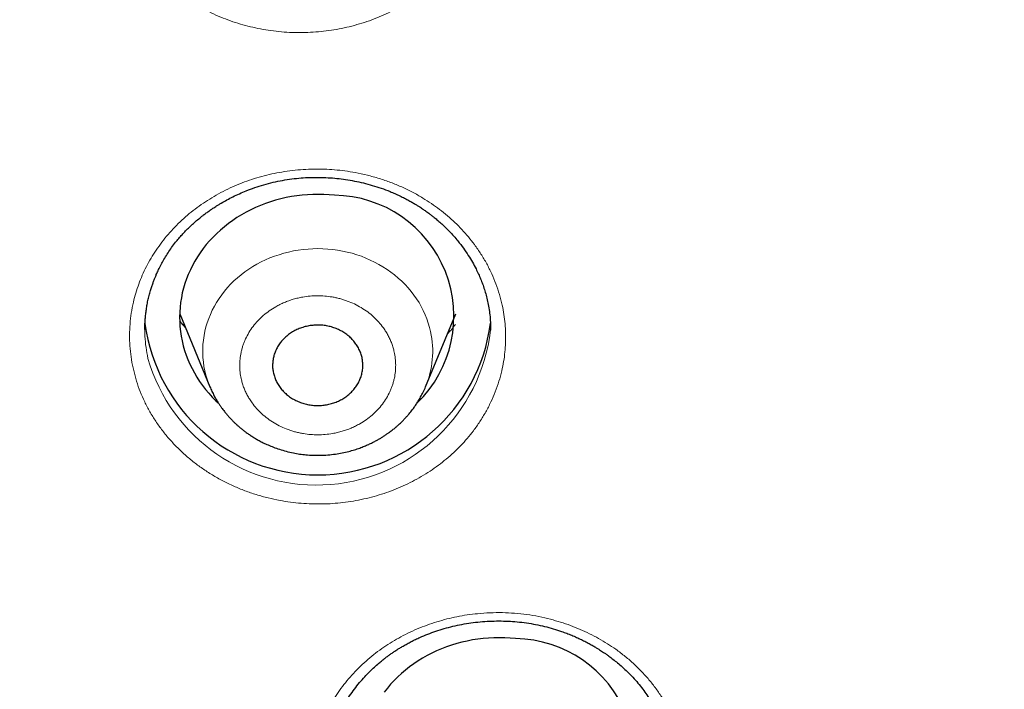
# Model space of a CAD drawing. Header units: millimetres. Extents: x 8 to 578, y 12 to 587.
# Tile 114 of 156: x 288 to 301, y 534 to 543. Entities that reach past the tile are written whole.
import ezdxf

# ---------------------------------------------------------------- set-up
doc = ezdxf.new("R2010")
doc.units = ezdxf.units.MM

msp = doc.modelspace()

# ---------------------------------------------------------------- linework, layer by layer
at = {"color": 7, "linetype": 'Continuous', "lineweight": 30}
for p, q in [((290.078, 538.917), (290.479, 537.947)), ((293.349, 537.947), (293.75, 538.917)), ((289.615, 538.711), (289.615, 538.714)), ((293.674, 538.689), (293.641, 538.653)), ((294.212, 538.715), (294.213, 538.698)), ((290.479, 537.947), (290.479, 537.946))]:
    msp.add_line(p, q, dxfattribs=at)
at = {"color": 7, "linetype": 'Continuous', "lineweight": 30, "flags": 128}
for points in [[(292.137, 540.492), (292.066, 540.498), (291.994, 540.502), (291.922, 540.504), (291.849, 540.503), (291.777, 540.499), (291.706, 540.493), (291.634, 540.485), (291.563, 540.474), (291.493, 540.46), (291.423, 540.444), (291.354, 540.426), (291.285, 540.405), (291.218, 540.382), (291.152, 540.356), (291.087, 540.329), (291.023, 540.299), (290.961, 540.266), (290.9, 540.232), (290.84, 540.195), (290.783, 540.157), (290.727, 540.116), (290.673, 540.074), (290.62, 540.029), (290.57, 539.983), (290.522, 539.935), (290.476, 539.886), (290.432, 539.835), (290.391, 539.782), (290.351, 539.728), (290.315, 539.673), (290.28, 539.616), (290.249, 539.559), (290.22, 539.5), (290.193, 539.44), (290.169, 539.379), (290.148, 539.318), (290.129, 539.256), (290.113, 539.193), (290.101, 539.13), (290.09, 539.066), (290.083, 539.002), (290.078, 538.938), (290.077, 538.874), (290.078, 538.81), (290.082, 538.746), (290.088, 538.682), (290.098, 538.618), (290.11, 538.555), (290.126, 538.492), (290.144, 538.429), (290.164, 538.368), (290.187, 538.307), (290.213, 538.247), (290.242, 538.188), (290.273, 538.13), (290.307, 538.073), (290.343, 538.018), (290.382, 537.963), (290.423, 537.911), (290.466, 537.859), (290.512, 537.809), (290.559, 537.761), (290.59, 537.732)], [(294.546, 534.598), (294.474, 534.604), (294.402, 534.608), (294.33, 534.61), (294.258, 534.609), (294.186, 534.606), (294.114, 534.599), (294.042, 534.591), (293.971, 534.58), (293.901, 534.566), (293.831, 534.55), (293.762, 534.532), (293.694, 534.511), (293.626, 534.488), (293.56, 534.463), (293.495, 534.435), (293.431, 534.405), (293.369, 534.372), (293.308, 534.338), (293.249, 534.302), (293.191, 534.263), (293.135, 534.222), (293.081, 534.18), (293.029, 534.136), (292.978, 534.089), (292.93, 534.042), (292.884, 533.992), (292.84, 533.941), (292.799, 533.888)]]:
    msp.add_lwpolyline(points, dxfattribs=at)
at = {"color": 252, "linetype": 'Continuous', "lineweight": 0, "flags": 128}
msp.add_lwpolyline([(293.415, 538.679), (293.401, 538.736), (293.384, 538.793), (293.365, 538.849), (293.343, 538.904), (293.318, 538.959), (293.291, 539.012), (293.261, 539.064), (293.228, 539.115), (293.194, 539.165), (293.156, 539.213), (293.117, 539.26), (293.075, 539.306), (293.031, 539.349), (292.985, 539.391), (292.937, 539.432), (292.887, 539.47), (292.836, 539.506), (292.782, 539.541), (292.728, 539.573), (292.671, 539.603), (292.613, 539.631), (292.554, 539.657), (292.494, 539.68), (292.432, 539.701), (292.37, 539.72), (292.307, 539.736), (292.243, 539.75), (292.178, 539.761), (292.113, 539.77), (292.048, 539.776), (291.982, 539.78), (291.916, 539.782), (291.85, 539.78), (291.785, 539.777), (291.719, 539.771), (291.654, 539.762), (291.59, 539.751), (291.526, 539.737), (291.462, 539.721), (291.4, 539.702), (291.338, 539.682), (291.278, 539.658), (291.219, 539.633), (291.161, 539.605), (291.104, 539.575), (291.049, 539.543), (290.996, 539.509), (290.944, 539.473), (290.894, 539.434), (290.846, 539.394), (290.8, 539.353), (290.756, 539.309), (290.714, 539.264), (290.674, 539.217), (290.637, 539.169), (290.602, 539.119), (290.569, 539.068), (290.539, 539.016), (290.511, 538.963), (290.486, 538.908), (290.464, 538.853), (290.444, 538.797), (290.428, 538.741), (290.413, 538.683), (290.402, 538.626), (290.393, 538.567), (290.388, 538.509), (290.385, 538.45), (290.385, 538.392), (290.387, 538.333), (290.393, 538.275), (290.401, 538.217), (290.412, 538.159), (290.426, 538.102), (290.443, 538.045), (290.463, 537.989), (290.479, 537.947)], dxfattribs=at)
at = {"color": 7, "linetype": 'Continuous', "lineweight": 30}
for centre, radius, start, end in [((292.118, 538.885), 1.607, 314.074, 89.2987), ((291.914, 539.093), 2.318, 187.5454, 352.4898), ((294.526, 532.991), 1.607, 314.1023, 89.2986)]:
    msp.add_arc(centre, radius, start, end, dxfattribs=at)
at = {"color": 252, "linetype": 'Continuous', "lineweight": 0}
for centre, radius, start, end in [((291.896, 538.971), 2.332, 196.1203, 353.272), ((292.219, 538.419), 1.224, 337.3031, 12.2803)]:
    msp.add_arc(centre, radius, start, end, dxfattribs=at)
for points, knots in [([(289.184, 545.164), (289.192, 545.212), (289.207, 545.309), (289.243, 545.452), (289.29, 545.592), (289.346, 545.729), (289.413, 545.862), (289.486, 545.986), (289.564, 546.099), (289.643, 546.202), (289.728, 546.301), (289.82, 546.395), (289.917, 546.484), (290.02, 546.568), (290.129, 546.648), (290.243, 546.722), (290.362, 546.79), (290.483, 546.852), (290.608, 546.907), (290.736, 546.956), (290.867, 546.998), (291.002, 547.035), (291.14, 547.064), (291.279, 547.087), (291.419, 547.103), (291.558, 547.111), (291.697, 547.112), (291.835, 547.107), (291.975, 547.094), (292.115, 547.075), (292.254, 547.048), (292.389, 547.015), (292.522, 546.975), (292.651, 546.929), (292.777, 546.877), (292.908, 546.815), (293.041, 546.742), (293.175, 546.657), (293.302, 546.565), (293.422, 546.467), (293.534, 546.361), (293.634, 546.254), (293.721, 546.148), (293.798, 546.043), (293.868, 545.934), (293.931, 545.822), (293.987, 545.707), (294.036, 545.59), (294.079, 545.463), (294.116, 545.328), (294.145, 545.184), (294.162, 545.039), (294.169, 544.894), (294.164, 544.748), (294.15, 544.609), (294.128, 544.477), (294.099, 544.354), (294.063, 544.234), (294.019, 544.116), (293.967, 544), (293.908, 543.887), (293.838, 543.77), (293.757, 543.651), (293.663, 543.533), (293.56, 543.419), (293.448, 543.312), (293.33, 543.212), (293.211, 543.124), (293.092, 543.046), (292.976, 542.978), (292.855, 542.917), (292.731, 542.861), (292.602, 542.811), (292.469, 542.768), (292.334, 542.732), (292.198, 542.702), (292.061, 542.679), (291.924, 542.664), (291.784, 542.655), (291.644, 542.653), (291.502, 542.658), (291.361, 542.671), (291.222, 542.69), (291.085, 542.716), (290.951, 542.748), (290.818, 542.787), (290.687, 542.834), (290.559, 542.887), (290.427, 542.95), (290.293, 543.023), (290.159, 543.107), (290.032, 543.199), (289.912, 543.298), (289.799, 543.404), (289.694, 543.518), (289.597, 543.636), (289.509, 543.76), (289.431, 543.888), (289.362, 544.02), (289.303, 544.157), (289.255, 544.296), (289.216, 544.439), (289.187, 544.583), (289.17, 544.727), (289.164, 544.873), (289.167, 545.018), (289.178, 545.115), (289.184, 545.164)], [0, 0, 0, 0, 0.01051, 0.020954, 0.031366, 0.04178, 0.052232, 0.062756, 0.071763, 0.0807, 0.089592, 0.098465, 0.107344, 0.116257, 0.125229, 0.134323, 0.143312, 0.152225, 0.161092, 0.169942, 0.178807, 0.187715, 0.196871, 0.2059, 0.214834, 0.223702, 0.232534, 0.241358, 0.250201, 0.259322, 0.268332, 0.277259, 0.28613, 0.294973, 0.303813, 0.312676, 0.323207, 0.333631, 0.343989, 0.354327, 0.364691, 0.375126, 0.384013, 0.392914, 0.401862, 0.410845, 0.419765, 0.428659, 0.437565, 0.448098, 0.458507, 0.468853, 0.479201, 0.489614, 0.500158, 0.509183, 0.518118, 0.527001, 0.535869, 0.544759, 0.553708, 0.562752, 0.573108, 0.583492, 0.593952, 0.604383, 0.61478, 0.625186, 0.634053, 0.642895, 0.651739, 0.66061, 0.669533, 0.678535, 0.68764, 0.696484, 0.705311, 0.714147, 0.723019, 0.731953, 0.740976, 0.750116, 0.759012, 0.767871, 0.776721, 0.785591, 0.794509, 0.803503, 0.812603, 0.823065, 0.83345, 0.843802, 0.854164, 0.864578, 0.875085, 0.885578, 0.895989, 0.906356, 0.916716, 0.927104, 0.937555, 0.948026, 0.958428, 0.968795, 0.979158, 0.98955, 1, 1, 1, 1]), ([(289.458, 538.198), (289.448, 538.246), (289.429, 538.343), (289.414, 538.489), (289.409, 538.634), (289.416, 538.78), (289.433, 538.926), (289.46, 539.063), (289.494, 539.192), (289.533, 539.312), (289.58, 539.429), (289.634, 539.544), (289.696, 539.655), (289.765, 539.764), (289.841, 539.869), (289.923, 539.972), (290.012, 540.069), (290.106, 540.161), (290.205, 540.248), (290.31, 540.33), (290.42, 540.406), (290.535, 540.478), (290.656, 540.544), (290.78, 540.604), (290.907, 540.657), (291.037, 540.703), (291.168, 540.743), (291.302, 540.776), (291.439, 540.802), (291.579, 540.822), (291.72, 540.835), (291.86, 540.841), (292, 540.84), (292.138, 540.831), (292.276, 540.816), (292.422, 540.793), (292.574, 540.76), (292.731, 540.717), (292.884, 540.664), (293.031, 540.603), (293.175, 540.534), (293.306, 540.459), (293.426, 540.382), (293.535, 540.304), (293.64, 540.22), (293.739, 540.13), (293.832, 540.037), (293.919, 539.939), (294.004, 539.83), (294.086, 539.711), (294.163, 539.582), (294.229, 539.45), (294.286, 539.313), (294.333, 539.173), (294.367, 539.037), (294.392, 538.905), (294.407, 538.781), (294.414, 538.657), (294.413, 538.532), (294.404, 538.408), (294.388, 538.283), (294.362, 538.153), (294.326, 538.018), (294.277, 537.879), (294.218, 537.743), (294.15, 537.611), (294.072, 537.483), (293.989, 537.366), (293.904, 537.259), (293.816, 537.163), (293.723, 537.071), (293.624, 536.984), (293.519, 536.901), (293.408, 536.824), (293.292, 536.752), (293.173, 536.686), (293.052, 536.627), (292.926, 536.574), (292.797, 536.527), (292.664, 536.487), (292.528, 536.453), (292.389, 536.426), (292.25, 536.406), (292.112, 536.393), (291.973, 536.387), (291.833, 536.388), (291.693, 536.396), (291.553, 536.411), (291.405, 536.435), (291.253, 536.467), (291.097, 536.511), (290.944, 536.563), (290.796, 536.624), (290.652, 536.694), (290.512, 536.773), (290.379, 536.859), (290.253, 536.952), (290.134, 537.053), (290.023, 537.16), (289.92, 537.273), (289.825, 537.393), (289.739, 537.517), (289.662, 537.646), (289.596, 537.779), (289.539, 537.916), (289.492, 538.055), (289.469, 538.15), (289.458, 538.198)], [0, 0, 0, 0, 0.010509, 0.020953, 0.031365, 0.04178, 0.052231, 0.062755, 0.071755, 0.080688, 0.089578, 0.098452, 0.107334, 0.116251, 0.125229, 0.134309, 0.143289, 0.152198, 0.161065, 0.169921, 0.178795, 0.187715, 0.196861, 0.205884, 0.214815, 0.223683, 0.232518, 0.241348, 0.250201, 0.259325, 0.268337, 0.277265, 0.286136, 0.294978, 0.303816, 0.312676, 0.323221, 0.333653, 0.344015, 0.354352, 0.364707, 0.375126, 0.384018, 0.392921, 0.401866, 0.410846, 0.419769, 0.428663, 0.437565, 0.448098, 0.458509, 0.468856, 0.479204, 0.489617, 0.500158, 0.509187, 0.518123, 0.527006, 0.535872, 0.544761, 0.553709, 0.562751, 0.573112, 0.583495, 0.593952, 0.604389, 0.614785, 0.625186, 0.634065, 0.642916, 0.651763, 0.660633, 0.669551, 0.678545, 0.68764, 0.696486, 0.705315, 0.714153, 0.723024, 0.731957, 0.740978, 0.750116, 0.759004, 0.767857, 0.776704, 0.785574, 0.794494, 0.803494, 0.812602, 0.823053, 0.83343, 0.843779, 0.854142, 0.864563, 0.875085, 0.885572, 0.895979, 0.906343, 0.916703, 0.927096, 0.937554, 0.948025, 0.958427, 0.968793, 0.979156, 0.989548, 1, 1, 1, 1]), ([(292.932, 538.408), (292.927, 538.427), (292.918, 538.465), (292.899, 538.52), (292.877, 538.575), (292.851, 538.628), (292.821, 538.679), (292.781, 538.74), (292.727, 538.807), (292.657, 538.878), (292.58, 538.942), (292.495, 538.999), (292.404, 539.048), (292.324, 539.081), (292.258, 539.103), (292.208, 539.118), (292.157, 539.13), (292.09, 539.143), (292.008, 539.153), (291.91, 539.157), (291.813, 539.152), (291.726, 539.141), (291.652, 539.126), (291.589, 539.11), (291.529, 539.09), (291.469, 539.067), (291.411, 539.04), (291.343, 539.004), (291.268, 538.956), (291.188, 538.894), (291.116, 538.825), (291.053, 538.749), (290.998, 538.668), (290.96, 538.597), (290.935, 538.538), (290.919, 538.494), (290.905, 538.448), (290.891, 538.388), (290.879, 538.315), (290.875, 538.228), (290.88, 538.141), (290.893, 538.064), (290.91, 537.998), (290.928, 537.942), (290.95, 537.888), (290.976, 537.835), (291.006, 537.783), (291.047, 537.723), (291.1, 537.656), (291.17, 537.585), (291.248, 537.521), (291.333, 537.464), (291.424, 537.415), (291.503, 537.382), (291.569, 537.359), (291.619, 537.345), (291.671, 537.333), (291.738, 537.32), (291.82, 537.31), (291.917, 537.306), (292.015, 537.31), (292.101, 537.322), (292.176, 537.337), (292.238, 537.353), (292.299, 537.373), (292.359, 537.396), (292.417, 537.423), (292.484, 537.459), (292.56, 537.506), (292.639, 537.569), (292.711, 537.638), (292.775, 537.714), (292.83, 537.795), (292.868, 537.866), (292.892, 537.924), (292.909, 537.969), (292.922, 538.015), (292.937, 538.074), (292.948, 538.148), (292.952, 538.235), (292.948, 538.322), (292.937, 538.379), (292.932, 538.408)], [0, 0, 0, 0, 0.010056, 0.020036, 0.029981, 0.03993, 0.049924, 0.060002, 0.076307, 0.09246, 0.108634, 0.125, 0.141305, 0.157458, 0.165534, 0.173637, 0.181788, 0.190009, 0.205043, 0.219963, 0.234904, 0.249999, 0.260044, 0.270017, 0.27996, 0.289912, 0.299912, 0.310002, 0.326307, 0.34246, 0.358634, 0.375, 0.391305, 0.407458, 0.415534, 0.423637, 0.431788, 0.440009, 0.455043, 0.469963, 0.484904, 0.499999, 0.510044, 0.520017, 0.52996, 0.539912, 0.549912, 0.560002, 0.576307, 0.59246, 0.608634, 0.625, 0.641305, 0.657458, 0.665534, 0.673637, 0.681788, 0.690009, 0.705043, 0.719963, 0.734904, 0.749999, 0.760044, 0.770017, 0.77996, 0.789912, 0.799912, 0.810002, 0.826307, 0.84246, 0.858634, 0.875, 0.891305, 0.907458, 0.915534, 0.923637, 0.931788, 0.940009, 0.955059, 0.969984, 0.98492, 1, 1, 1, 1]), ([(290.078, 538.823), (290.092, 538.803), (290.115, 538.772), (290.143, 538.745), (290.152, 538.736)], [0, 0, 0, 0, 0.664006, 1, 1, 1, 1]), ([(293.638, 538.648), (293.639, 538.648), (293.679, 538.688), (293.713, 538.732), (293.747, 538.775)], [0, 0, 0, 0, 0.012729, 1, 1, 1, 1]), ([(289.656, 538.323), (289.647, 538.372), (289.628, 538.469), (289.615, 538.599), (289.615, 538.68), (289.615, 538.711)], [0, 0, 0, 0, 0.377077, 0.761956, 1, 1, 1, 1]), ([(292.134, 531.649), (292.108, 531.692), (292.056, 531.778), (291.992, 531.913), (291.937, 532.05), (291.892, 532.191), (291.858, 532.334), (291.835, 532.472), (291.823, 532.604), (291.819, 532.729), (291.823, 532.853), (291.834, 532.977), (291.854, 533.1), (291.882, 533.222), (291.917, 533.344), (291.96, 533.463), (292.01, 533.58), (292.068, 533.694), (292.132, 533.804), (292.203, 533.91), (292.281, 534.013), (292.366, 534.113), (292.457, 534.209), (292.555, 534.301), (292.657, 534.386), (292.764, 534.466), (292.875, 534.539), (292.991, 534.607), (293.112, 534.671), (293.237, 534.728), (293.367, 534.779), (293.498, 534.823), (293.631, 534.86), (293.766, 534.891), (293.902, 534.914), (294.049, 534.932), (294.205, 534.943), (294.369, 534.945), (294.532, 534.937), (294.694, 534.92), (294.854, 534.893), (295.004, 534.858), (295.145, 534.818), (295.276, 534.773), (295.404, 534.722), (295.529, 534.665), (295.65, 534.601), (295.767, 534.532), (295.886, 534.452), (296.005, 534.362), (296.123, 534.26), (296.232, 534.152), (296.333, 534.038), (296.426, 533.918), (296.506, 533.797), (296.575, 533.679), (296.633, 533.565), (296.683, 533.449), (296.725, 533.33), (296.76, 533.21), (296.787, 533.087), (296.808, 532.956), (296.82, 532.817), (296.822, 532.672), (296.814, 532.526), (296.795, 532.381), (296.765, 532.238), (296.727, 532.104), (296.682, 531.979), (296.633, 531.863), (296.576, 531.75), (296.513, 531.64), (296.441, 531.533), (296.363, 531.429), (296.278, 531.329), (296.188, 531.233), (296.092, 531.144), (295.992, 531.059), (295.885, 530.979), (295.773, 530.904), (295.655, 530.834), (295.533, 530.77), (295.408, 530.713), (295.281, 530.663), (295.151, 530.618), (295.019, 530.581), (294.883, 530.55), (294.744, 530.526), (294.596, 530.508), (294.439, 530.497), (294.276, 530.495), (294.113, 530.503), (293.951, 530.52), (293.79, 530.547), (293.63, 530.583), (293.473, 530.629), (293.321, 530.683), (293.174, 530.746), (293.031, 530.817), (292.894, 530.896), (292.762, 530.984), (292.637, 531.079), (292.52, 531.18), (292.41, 531.288), (292.309, 531.403), (292.216, 531.522), (292.161, 531.607), (292.134, 531.649)], [0, 0, 0, 0, 0.010508, 0.020951, 0.031364, 0.041779, 0.052231, 0.062755, 0.071748, 0.080677, 0.089567, 0.098442, 0.107326, 0.116247, 0.125229, 0.134296, 0.143269, 0.152175, 0.161044, 0.169904, 0.178785, 0.187715, 0.196852, 0.20587, 0.214798, 0.223667, 0.232504, 0.24134, 0.250201, 0.259327, 0.268341, 0.27727, 0.286141, 0.294982, 0.303818, 0.312676, 0.323232, 0.333671, 0.344037, 0.354372, 0.36472, 0.375126, 0.384022, 0.392926, 0.401868, 0.410848, 0.419772, 0.428666, 0.437564, 0.448099, 0.45851, 0.468859, 0.479207, 0.489619, 0.500158, 0.509189, 0.518127, 0.527009, 0.535875, 0.544762, 0.553709, 0.562751, 0.573115, 0.583498, 0.593952, 0.604393, 0.614789, 0.625186, 0.634076, 0.642933, 0.651783, 0.660652, 0.669567, 0.678554, 0.68764, 0.696489, 0.705319, 0.714157, 0.723029, 0.731961, 0.74098, 0.750116, 0.758996, 0.767845, 0.776689, 0.785558, 0.794481, 0.803486, 0.812602, 0.823042, 0.833412, 0.843757, 0.854122, 0.86455, 0.875085, 0.885567, 0.89597, 0.906332, 0.916692, 0.927088, 0.937554, 0.948025, 0.958426, 0.968791, 0.979154, 0.989546, 1, 1, 1, 1])]:
    msp.add_open_spline(points, degree=3, knots=knots, dxfattribs=at)
at = {"color": 7, "linetype": 'Continuous', "lineweight": 30}
for points, knots in [([(273.174, 542.768), (273.174, 542.767), (273.174, 542.762), (273.174, 542.756), (273.174, 542.75), (273.175, 542.746), (273.175, 542.742), (273.175, 542.739), (273.175, 542.735), (273.175, 542.73), (273.175, 542.725), (273.176, 542.717), (273.176, 542.709), (273.176, 542.699), (273.177, 542.686), (273.177, 542.672), (273.178, 542.655), (273.179, 542.635), (273.18, 542.613), (273.18, 542.588), (273.182, 542.56), (273.183, 542.527), (273.184, 542.49), (273.186, 542.447), (273.188, 542.398), (273.191, 542.343), (273.193, 542.279), (273.197, 542.207), (273.201, 542.126), (273.206, 542.033), (273.211, 541.929), (273.218, 541.812), (273.226, 541.68), (273.235, 541.533), (273.247, 541.37), (273.26, 541.189), (273.276, 540.991), (273.294, 540.775), (273.316, 540.543), (273.341, 540.295), (273.369, 540.035), (273.4, 539.763), (273.434, 539.483), (273.472, 539.197), (273.513, 538.907), (273.557, 538.614), (273.604, 538.319), (273.654, 538.023), (273.706, 537.727), (273.762, 537.431), (273.82, 537.134), (273.881, 536.839), (273.944, 536.543), (274.01, 536.249), (274.079, 535.955), (274.15, 535.661), (274.224, 535.369), (274.3, 535.077), (274.38, 534.786), (274.461, 534.496), (274.545, 534.207), (274.632, 533.919), (274.721, 533.631), (274.813, 533.345), (274.908, 533.059), (275.004, 532.774), (275.104, 532.49), (275.206, 532.207), (275.31, 531.925), (275.417, 531.644), (275.526, 531.364), (275.638, 531.085), (275.752, 530.807), (275.869, 530.529), (275.988, 530.253), (276.109, 529.978), (276.233, 529.704), (276.36, 529.43), (276.489, 529.158), (276.62, 528.887), (276.753, 528.617), (276.889, 528.348), (277.028, 528.08), (277.168, 527.813), (277.311, 527.547), (277.457, 527.283), (277.604, 527.019), (277.754, 526.757), (277.907, 526.496), (278.061, 526.236), (278.218, 525.977), (278.378, 525.719), (278.539, 525.463), (278.703, 525.208), (278.869, 524.954), (279.037, 524.701), (279.208, 524.45), (279.381, 524.2), (279.556, 523.951), (279.733, 523.703), (279.912, 523.457), (280.094, 523.212), (280.277, 522.969), (280.463, 522.727), (280.651, 522.486), (280.841, 522.246), (281.034, 522.008), (281.228, 521.772), (281.425, 521.537), (281.623, 521.303), (281.824, 521.071), (282.027, 520.84), (282.231, 520.611), (282.438, 520.383), (282.647, 520.157), (282.858, 519.932), (283.071, 519.709), (283.285, 519.487), (283.502, 519.267), (283.721, 519.049), (283.942, 518.832), (284.164, 518.616), (284.389, 518.403), (284.615, 518.191), (284.844, 517.98), (285.074, 517.771), (285.306, 517.564), (285.54, 517.359), (285.776, 517.155), (286.013, 516.953), (286.253, 516.753), (286.494, 516.554), (286.737, 516.357), (286.982, 516.162), (287.228, 515.969), (287.477, 515.777), (287.727, 515.587), (287.978, 515.399), (288.232, 515.213), (288.487, 515.029), (288.744, 514.846), (289.002, 514.665), (289.262, 514.487), (289.524, 514.31), (289.787, 514.134), (290.052, 513.961), (290.318, 513.79), (290.586, 513.62), (290.856, 513.453), (291.127, 513.287), (291.399, 513.124), (291.673, 512.962), (291.949, 512.802), (292.226, 512.644), (292.504, 512.489), (292.784, 512.335), (293.065, 512.183), (293.348, 512.033), (293.632, 511.885), (293.918, 511.74), (294.204, 511.596), (294.492, 511.454), (294.782, 511.315), (295.073, 511.177), (295.365, 511.042), (295.658, 510.908), (295.953, 510.777), (296.249, 510.648), (296.546, 510.521), (296.844, 510.396), (297.144, 510.273), (297.445, 510.152), (297.747, 510.033), (298.05, 509.917), (298.354, 509.803), (298.659, 509.69), (298.966, 509.581), (299.273, 509.473), (299.582, 509.367), (299.892, 509.264), (300.203, 509.163), (300.515, 509.064), (300.828, 508.967), (301.142, 508.872), (301.457, 508.78), (301.773, 508.69), (302.09, 508.602), (302.409, 508.516), (302.728, 508.433), (303.048, 508.352), (303.369, 508.273), (303.691, 508.197), (304.015, 508.122), (304.339, 508.051), (304.664, 507.981), (304.99, 507.914), (305.318, 507.849), (305.646, 507.786), (305.976, 507.725), (306.306, 507.667), (306.638, 507.612), (306.971, 507.558), (307.305, 507.507), (307.629, 507.46), (307.942, 507.417), (308.243, 507.378), (308.545, 507.34), (308.847, 507.305), (309.15, 507.272), (309.452, 507.24), (309.755, 507.211), (310.058, 507.184), (310.36, 507.158), (310.663, 507.135), (310.965, 507.114), (311.267, 507.095), (311.569, 507.078), (311.869, 507.063), (312.168, 507.05), (312.465, 507.039), (312.756, 507.03), (313.036, 507.023), (313.285, 507.019), (313.503, 507.016), (313.735, 507.014), (313.899, 507.013), (314, 507.013)], [0, 0, 0, 0, 0.000159, 0.000493, 0.00085, 0.001256, 0.001739, 0.002361, 0.002943, 0.003383, 0.003765, 0.004103, 0.004413, 0.004706, 0.005023, 0.005338, 0.005661, 0.006002, 0.00637, 0.006777, 0.007234, 0.00775, 0.008339, 0.009012, 0.009784, 0.010668, 0.01168, 0.012837, 0.014158, 0.015661, 0.017368, 0.019301, 0.02148, 0.023929, 0.026668, 0.029712, 0.033072, 0.036749, 0.040729, 0.044988, 0.04949, 0.054192, 0.05905, 0.064025, 0.069086, 0.074207, 0.07937, 0.084562, 0.089774, 0.094998, 0.100231, 0.105468, 0.110709, 0.115951, 0.121192, 0.126433, 0.131673, 0.136912, 0.142148, 0.147382, 0.152615, 0.157845, 0.163074, 0.1683, 0.173524, 0.178747, 0.183967, 0.189186, 0.194403, 0.199618, 0.204832, 0.210044, 0.215254, 0.220464, 0.225672, 0.230878, 0.236084, 0.241288, 0.246491, 0.251694, 0.256895, 0.262095, 0.267294, 0.272493, 0.277691, 0.282888, 0.288084, 0.293279, 0.298474, 0.303668, 0.308862, 0.314055, 0.319248, 0.32444, 0.329632, 0.334823, 0.340014, 0.345204, 0.350395, 0.355584, 0.360774, 0.365963, 0.371152, 0.376341, 0.38153, 0.386718, 0.391907, 0.397095, 0.402283, 0.407471, 0.412658, 0.417846, 0.423034, 0.428222, 0.433409, 0.438597, 0.443785, 0.448973, 0.454161, 0.459349, 0.464537, 0.469725, 0.474913, 0.480102, 0.48529, 0.490479, 0.495668, 0.500858, 0.506047, 0.511237, 0.516427, 0.521618, 0.526808, 0.531999, 0.537191, 0.542383, 0.547575, 0.552768, 0.557961, 0.563154, 0.568348, 0.573543, 0.578738, 0.583933, 0.58913, 0.594326, 0.599524, 0.604722, 0.609921, 0.61512, 0.62032, 0.625521, 0.630723, 0.635925, 0.641129, 0.646333, 0.651538, 0.656745, 0.661952, 0.66716, 0.67237, 0.67758, 0.682792, 0.688005, 0.693219, 0.698434, 0.703651, 0.708869, 0.714089, 0.719311, 0.724534, 0.729758, 0.734985, 0.740213, 0.745444, 0.750676, 0.755911, 0.761147, 0.766386, 0.771628, 0.776872, 0.782119, 0.787369, 0.792622, 0.797878, 0.803138, 0.808401, 0.813668, 0.818939, 0.824214, 0.829494, 0.834779, 0.840069, 0.845364, 0.850666, 0.855974, 0.86129, 0.866613, 0.871944, 0.877285, 0.882635, 0.887996, 0.89337, 0.898757, 0.903592, 0.908427, 0.913261, 0.918093, 0.922923, 0.927752, 0.932578, 0.937401, 0.94222, 0.947035, 0.951844, 0.956645, 0.961435, 0.96621, 0.970962, 0.975677, 0.980324, 0.984834, 0.988972, 0.992202, 0.995205, 1, 1, 1, 1]), ([(289.615, 538.709), (289.615, 538.729), (289.615, 538.77), (289.619, 538.832), (289.624, 538.895), (289.632, 538.959), (289.642, 539.025), (289.655, 539.092), (289.671, 539.159), (289.688, 539.221), (289.706, 539.277), (289.722, 539.324), (289.737, 539.364), (289.749, 539.394), (289.759, 539.418), (289.768, 539.439), (289.778, 539.463), (289.791, 539.49), (289.811, 539.532), (289.84, 539.588), (289.879, 539.657), (289.923, 539.727), (289.971, 539.797), (290.019, 539.861), (290.066, 539.918), (290.11, 539.968), (290.157, 540.019), (290.207, 540.069), (290.261, 540.118), (290.316, 540.166), (290.364, 540.205), (290.403, 540.235), (290.43, 540.255), (290.453, 540.272), (290.472, 540.285), (290.486, 540.295), (290.498, 540.304), (290.513, 540.314), (290.533, 540.327), (290.56, 540.345), (290.594, 540.366), (290.643, 540.395), (290.707, 540.431), (290.787, 540.473), (290.873, 540.514), (290.97, 540.555), (291.078, 540.595), (291.197, 540.633), (291.32, 540.665), (291.444, 540.691), (291.567, 540.71), (291.691, 540.723), (291.813, 540.729), (291.933, 540.731), (292.052, 540.726), (292.169, 540.717), (292.286, 540.702), (292.404, 540.682), (292.522, 540.656), (292.64, 540.624), (292.759, 540.586), (292.859, 540.549), (292.941, 540.514), (293.006, 540.484), (293.068, 540.454), (293.125, 540.423), (293.174, 540.395), (293.217, 540.37), (293.253, 540.347), (293.282, 540.329), (293.304, 540.314), (293.323, 540.301), (293.342, 540.288), (293.365, 540.271), (293.391, 540.252), (293.421, 540.23), (293.457, 540.201), (293.501, 540.165), (293.552, 540.121), (293.607, 540.07), (293.665, 540.012), (293.722, 539.95), (293.786, 539.875), (293.851, 539.79), (293.916, 539.695), (293.971, 539.603), (294.016, 539.52), (294.052, 539.446), (294.081, 539.379), (294.108, 539.311), (294.132, 539.239), (294.155, 539.162), (294.175, 539.08), (294.191, 538.992), (294.204, 538.899), (294.212, 538.802), (294.213, 538.736), (294.213, 538.702)], [0, 0, 0, 0, 0.009815, 0.019808, 0.02998, 0.040335, 0.050872, 0.061593, 0.072497, 0.082792, 0.091828, 0.099605, 0.106124, 0.111386, 0.114698, 0.118064, 0.122061, 0.12669, 0.131951, 0.143679, 0.155863, 0.168467, 0.181495, 0.194948, 0.204813, 0.21489, 0.225181, 0.235687, 0.246408, 0.257345, 0.267961, 0.273662, 0.278575, 0.282697, 0.28603, 0.288571, 0.290374, 0.292383, 0.296057, 0.300788, 0.306575, 0.313099, 0.325273, 0.338101, 0.351582, 0.365714, 0.382559, 0.40022, 0.417994, 0.435526, 0.452819, 0.469872, 0.486693, 0.503284, 0.519646, 0.535781, 0.551948, 0.568398, 0.585131, 0.602149, 0.619454, 0.637047, 0.647028, 0.657102, 0.667162, 0.676358, 0.68451, 0.691613, 0.697658, 0.702644, 0.706221, 0.709123, 0.712501, 0.716562, 0.721279, 0.726613, 0.732561, 0.741393, 0.751302, 0.762285, 0.774342, 0.78726, 0.799907, 0.818057, 0.835231, 0.851435, 0.866672, 0.878168, 0.889051, 0.899936, 0.911658, 0.924225, 0.937644, 0.951903, 0.966986, 0.983008, 1, 1, 1, 1]), ([(290.151, 538.74), (290.133, 538.759), (290.108, 538.785), (290.085, 538.814), (290.078, 538.823)], [0, 0, 0, 0, 0.679515, 1, 1, 1, 1]), ([(292.503, 538.333), (292.498, 538.353), (292.488, 538.392), (292.463, 538.448), (292.433, 538.502), (292.395, 538.552), (292.352, 538.598), (292.303, 538.64), (292.249, 538.676), (292.191, 538.707), (292.129, 538.732), (292.065, 538.75), (291.999, 538.762), (291.931, 538.767), (291.864, 538.765), (291.797, 538.757), (291.731, 538.742), (291.668, 538.72), (291.608, 538.693), (291.552, 538.659), (291.5, 538.62), (291.454, 538.577), (291.413, 538.529), (291.379, 538.477), (291.352, 538.422), (291.331, 538.364), (291.318, 538.305), (291.313, 538.245), (291.314, 538.186), (291.321, 538.148), (291.325, 538.129)], [0, 0, 0, 0, 0.035758, 0.07163, 0.107387, 0.143145, 0.179017, 0.214775, 0.250533, 0.286405, 0.322162, 0.35792, 0.393792, 0.42955, 0.465308, 0.50118, 0.536937, 0.572695, 0.608567, 0.644325, 0.680083, 0.715955, 0.751712, 0.78747, 0.823342, 0.8591, 0.894858, 0.930729, 0.966487, 1, 1, 1, 1]), ([(291.325, 538.129), (291.33, 538.11), (291.34, 538.071), (291.364, 538.014), (291.395, 537.961), (291.432, 537.911), (291.476, 537.865), (291.525, 537.823), (291.579, 537.787), (291.637, 537.756), (291.698, 537.731), (291.763, 537.713), (291.829, 537.701), (291.896, 537.696), (291.964, 537.698), (292.031, 537.706), (292.096, 537.721), (292.159, 537.742), (292.219, 537.77), (292.275, 537.803), (292.327, 537.842), (292.373, 537.886), (292.414, 537.934), (292.448, 537.986), (292.476, 538.041), (292.496, 538.099), (292.509, 538.158), (292.515, 538.218), (292.513, 538.277), (292.506, 538.315), (292.503, 538.333)], [0, 0, 0, 0, 0.035758, 0.07163, 0.107387, 0.143145, 0.179017, 0.214775, 0.250533, 0.286405, 0.322162, 0.35792, 0.393792, 0.42955, 0.465308, 0.50118, 0.536937, 0.572695, 0.608567, 0.644325, 0.680083, 0.715955, 0.751712, 0.78747, 0.823342, 0.8591, 0.894858, 0.930729, 0.966487, 1, 1, 1, 1]), ([(290.479, 537.947), (290.488, 537.926), (290.506, 537.885), (290.535, 537.828), (290.563, 537.777), (290.589, 537.735), (290.613, 537.699), (290.634, 537.669), (290.654, 537.642), (290.675, 537.615), (290.7, 537.584), (290.729, 537.55), (290.761, 537.515), (290.793, 537.483), (290.821, 537.456), (290.843, 537.436), (290.858, 537.422), (290.869, 537.413), (290.879, 537.405), (290.89, 537.396), (290.902, 537.386), (290.924, 537.368), (290.954, 537.345), (290.995, 537.316), (291.039, 537.287), (291.086, 537.258), (291.137, 537.229), (291.192, 537.2), (291.255, 537.171), (291.326, 537.142), (291.406, 537.114), (291.495, 537.087), (291.585, 537.067), (291.673, 537.051), (291.759, 537.041), (291.849, 537.035), (291.947, 537.034), (292.047, 537.039), (292.147, 537.05), (292.239, 537.066), (292.324, 537.085), (292.401, 537.107), (292.471, 537.131), (292.534, 537.155), (292.59, 537.179), (292.639, 537.202), (292.683, 537.225), (292.724, 537.248), (292.762, 537.27), (292.799, 537.294), (292.833, 537.317), (292.864, 537.339), (292.892, 537.36), (292.917, 537.379), (292.935, 537.394), (292.948, 537.404), (292.957, 537.412), (292.969, 537.422), (292.985, 537.436), (293.003, 537.453), (293.025, 537.474), (293.049, 537.498), (293.076, 537.526), (293.103, 537.556), (293.129, 537.586), (293.151, 537.613), (293.17, 537.637), (293.187, 537.659), (293.204, 537.683), (293.226, 537.716), (293.253, 537.758), (293.284, 537.812), (293.318, 537.876), (293.338, 537.923), (293.349, 537.947)], [0, 0, 0, 0, 0.019649, 0.037583, 0.053842, 0.068383, 0.080677, 0.090648, 0.098862, 0.108473, 0.119637, 0.132358, 0.146638, 0.159767, 0.1706, 0.179142, 0.184549, 0.188343, 0.1914, 0.195202, 0.199775, 0.205062, 0.218258, 0.232111, 0.246772, 0.262103, 0.278103, 0.295, 0.313935, 0.335063, 0.358385, 0.383903, 0.411617, 0.433847, 0.457316, 0.482025, 0.507941, 0.536953, 0.564209, 0.589711, 0.613462, 0.635463, 0.655716, 0.674221, 0.690979, 0.70599, 0.719325, 0.732022, 0.744429, 0.756545, 0.768369, 0.778475, 0.788356, 0.797786, 0.805104, 0.807845, 0.811016, 0.815496, 0.821289, 0.828394, 0.836815, 0.846553, 0.857156, 0.869673, 0.880814, 0.89058, 0.898975, 0.906147, 0.914163, 0.923711, 0.939322, 0.95729, 0.977501, 1, 1, 1, 1]), ([(292.023, 532.825), (292.023, 532.832), (292.023, 532.848), (292.024, 532.879), (292.025, 532.92), (292.029, 532.979), (292.037, 533.048), (292.048, 533.124), (292.062, 533.194), (292.077, 533.259), (292.093, 533.32), (292.112, 533.38), (292.134, 533.443), (292.161, 533.513), (292.195, 533.588), (292.235, 533.668), (292.283, 533.753), (292.339, 533.84), (292.401, 533.928), (292.468, 534.012), (292.536, 534.088), (292.602, 534.157), (292.665, 534.217), (292.721, 534.266), (292.77, 534.307), (292.81, 534.339), (292.847, 534.367), (292.877, 534.388), (292.901, 534.405), (292.921, 534.419), (292.942, 534.433), (292.97, 534.451), (293.006, 534.474), (293.051, 534.501), (293.102, 534.53), (293.157, 534.559), (293.214, 534.588), (293.287, 534.622), (293.377, 534.659), (293.485, 534.698), (293.597, 534.733), (293.712, 534.764), (293.831, 534.789), (293.952, 534.809), (294.075, 534.823), (294.198, 534.831), (294.321, 534.834), (294.445, 534.831), (294.568, 534.823), (294.691, 534.808), (294.812, 534.788), (294.931, 534.762), (295.046, 534.731), (295.144, 534.699), (295.225, 534.669), (295.292, 534.643), (295.357, 534.615), (295.42, 534.586), (295.48, 534.555), (295.536, 534.525), (295.584, 534.498), (295.625, 534.473), (295.659, 534.452), (295.689, 534.433), (295.718, 534.414), (295.75, 534.392), (295.792, 534.362), (295.843, 534.323), (295.903, 534.275), (295.968, 534.219), (296.035, 534.156), (296.105, 534.084), (296.173, 534.008), (296.236, 533.929), (296.292, 533.851), (296.341, 533.776), (296.378, 533.712), (296.406, 533.66), (296.426, 533.621), (296.442, 533.589), (296.453, 533.564), (296.462, 533.545), (296.471, 533.526), (296.481, 533.502), (296.493, 533.472), (296.507, 533.435), (296.523, 533.39), (296.54, 533.337), (296.557, 533.278), (296.574, 533.213), (296.589, 533.142), (296.602, 533.065), (296.612, 532.982), (296.62, 532.893), (296.62, 532.832), (296.621, 532.8)], [0, 0, 0, 0, 0.004009, 0.009336, 0.016033, 0.024123, 0.036884, 0.048883, 0.060123, 0.070607, 0.080336, 0.090094, 0.100647, 0.111996, 0.124983, 0.138883, 0.153698, 0.169431, 0.186078, 0.202489, 0.217726, 0.231787, 0.244668, 0.256368, 0.264715, 0.272335, 0.279136, 0.284824, 0.288496, 0.291602, 0.295262, 0.299728, 0.306094, 0.313601, 0.322209, 0.331183, 0.340251, 0.349412, 0.365242, 0.381349, 0.397735, 0.414405, 0.43133, 0.448306, 0.46529, 0.482282, 0.499284, 0.516295, 0.533318, 0.550356, 0.567409, 0.584286, 0.600864, 0.617086, 0.627286, 0.637347, 0.64727, 0.657056, 0.666708, 0.675923, 0.684098, 0.690665, 0.696347, 0.701146, 0.705894, 0.711511, 0.718, 0.728072, 0.739324, 0.751753, 0.765361, 0.78015, 0.795914, 0.811165, 0.825613, 0.83926, 0.852083, 0.859673, 0.866764, 0.872492, 0.876738, 0.879237, 0.882347, 0.886379, 0.891332, 0.897206, 0.904844, 0.91347, 0.923069, 0.933641, 0.945187, 0.957476, 0.970705, 0.984879, 1, 1, 1, 1])]:
    msp.add_open_spline(points, degree=3, knots=knots, dxfattribs=at)

doc.saveas('drawing.dxf')
